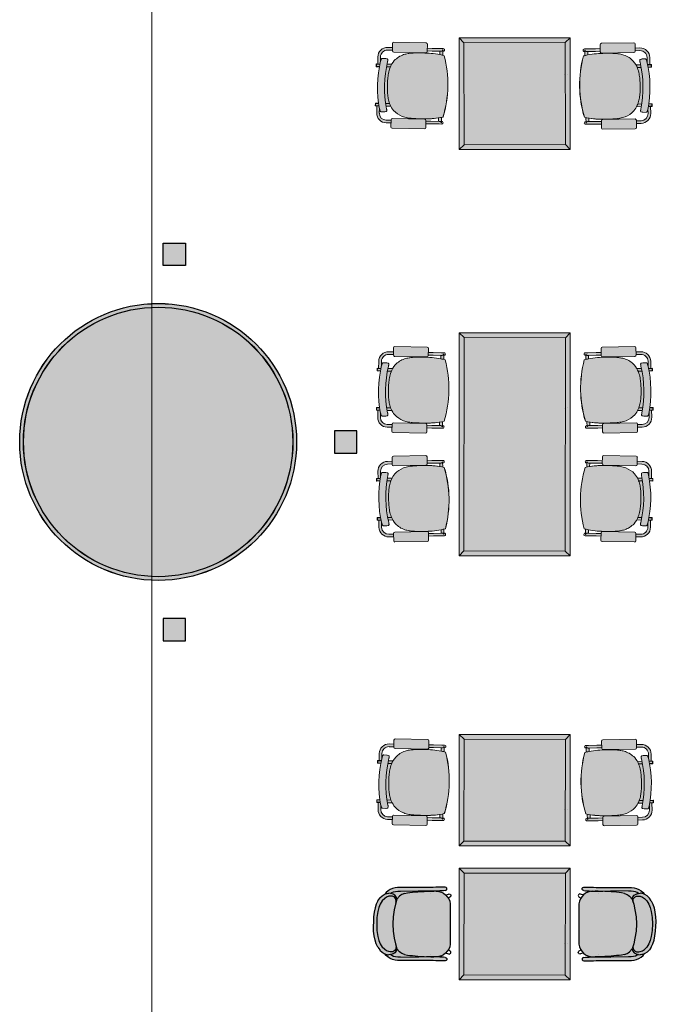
# Model space of a CAD drawing. Header units: millimetres. Extents: x 31882 to 271790, y -35693 to 24917.
# Tile 90 of 256: x 57047 to 61461, y 8266 to 14987. Entities that reach past the tile are written whole.
import ezdxf

# ---------------------------------------------------------------- set-up
doc = ezdxf.new("R2010")
doc.units = ezdxf.units.MM
doc.header["$MEASUREMENT"] = 0
doc.linetypes.add('DASHED', pattern=[19.05, 12.7, -6.35])
doc.linetypes.add('LEVEL-F-OVERALL LAYOUT$0$Overhead', pattern=[4, 2.5, -1.5])
for name, color, linetype, lineweight in [('00 Structural', 2, 'Continuous', 25), ('02 Furniture', 14, 'Continuous', 25), ('02_Elevation 00', 8, 'Continuous', 9), ('02_Elevation 01', 14, 'Continuous', 9), ('Furniture', 14, 'Continuous', 9), ('Grey - 8', 8, 'DASHED', 15), ('Layer 1', 7, 'Continuous', 0), ('LEVEL-F-OVERALL LAYOUT$0$A-FLOR-HRAL', 251, 'Continuous', 13), ('LEVEL-F-OVERALL LAYOUT$0$A-FLOR-OVHD', 251, 'LEVEL-F-OVERALL LAYOUT$0$Overhead', 5)]:
    doc.layers.add(name, color=color, linetype=linetype, lineweight=lineweight)
doc.layers.add('Furniture blocks', color=6, linetype='Continuous')

# ---------------------------------------------------------------- blocks, each defined once
blk = doc.blocks.new('24 x 24 seater')
at = {"layer": 'Layer 1'}
h = blk.add_hatch(color=209, dxfattribs=at)
h.dxf.hatch_style = 1
h.paths.add_polyline_path([(8583.42, 39.76), (8613.4, 39.76), (8613.4, 69.56), (8583.42, 69.56)])
h = blk.add_hatch(color=255, dxfattribs=at)
h.dxf.hatch_style = 1
h.paths.add_polyline_path([(8584.74, 41.02), (8612.13, 41.07), (8612.08, 68.29), (8584.69, 68.24)])
at = {"layer": '02_Elevation 01'}
for p, q in [((8583.42, 69.56), (8584.69, 68.24)), ((8613.4, 69.56), (8612.08, 68.29)), ((8583.42, 39.76), (8584.74, 41.02)), ((8603.63, 40.55), (8603.63, 40.54)), ((8603.64, 41.25), (8603.64, 41.24)), ((8613.4, 39.76), (8612.13, 41.07))]:
    blk.add_line(p, q, dxfattribs=at)
at = {"layer": '02_Elevation 01', "ltscale": 3}
for points in [[(8583.42, 39.76), (8613.4, 39.76), (8613.4, 69.56), (8583.42, 69.56)], [(8584.74, 41.02), (8612.13, 41.07), (8612.08, 68.29), (8584.69, 68.24)]]:
    blk.add_lwpolyline(points, close=True, dxfattribs=at)
blk = doc.blocks.new('asdasdasd')
at = {"layer": 'Furniture blocks', "ltscale": 3, "transparency": 33554687}
h = blk.add_hatch(color=254, dxfattribs=at)
h.dxf.hatch_style = 1
h.paths.add_polyline_path([(-395.72, -1387.3), (-395.76, -1386.82), (-395.72, -1386.38), (-395.7, -1386.21), (-395.51, -1385.76), (-395.94, -1386.09), (-396.43, -1386.63), (-396.79, -1387.21), (-397.04, -1387.84), (-397.2, -1388.5), (-397.29, -1389.2), (-397.33, -1389.93), (-397.36, -1396.93), (-397.36, -1398.72), (-397.37, -1399.44), (-397.37, -1399.86), (-397.38, -1400.07), (-397.44, -1400.67), (-397.45, -1401.17), (-397.45, -1401.96), (-397.35, -1402.24), (-397.11, -1402.41), (-396.82, -1402.41), (-396.58, -1402.24), (-396.49, -1401.95), (-396.43, -1401.52), (-396.43, -1401.4), (-396.42, -1400.92), (-396.39, -1400.58), (-396.37, -1400.05), (-396.37, -1399.86), (-396.36, -1399.45), (-396.36, -1398.89), (-396.36, -1398.84), (-396.36, -1398.74), (-396.36, -1398.72), (-396.36, -1396.93), (-396.39, -1394.77), (-396.37, -1389.96), (-396.34, -1389.28), (-396.26, -1388.67), (-396.13, -1388.13), (-395.94, -1387.65)])
h.paths.add_polyline_path([(-394.37, -1385.72), (-393.72, -1385.08), (-392.85, -1384.54), (-391.93, -1384.15), (-390.84, -1383.86), (-389.27, -1383.61), (-387.52, -1383.57), (-385.76, -1383.61), (-384.19, -1383.86), (-383.1, -1384.15), (-382.18, -1384.54), (-381.31, -1385.08), (-380.66, -1385.72), (-380.32, -1386.24), (-380.08, -1386.83), (-380.02, -1387.21, -0.526709), (-381.64, -1388.76), (-380.83, -1389.01, 0.349179), (-379.31, -1387.37), (-379.31, -1387.3), (-379.27, -1386.82), (-379.31, -1386.38), (-379.34, -1386.21), (-379.52, -1385.76), (-379.53, -1385.72), (-379.6, -1385.6), (-379.94, -1385.01), (-380.51, -1384.44), (-380.57, -1384.38), (-381.27, -1383.88), (-382.2, -1383.44), (-383.16, -1383.12), (-384.32, -1382.87), (-385.59, -1382.72), (-386.81, -1382.67), (-387.52, -1382.68), (-388.22, -1382.67), (-389.44, -1382.72), (-390.71, -1382.87), (-391.87, -1383.12), (-392.83, -1383.44), (-393.76, -1383.88), (-394.46, -1384.38), (-394.52, -1384.44), (-395.09, -1385.01), (-395.43, -1385.6), (-395.5, -1385.72), (-395.51, -1385.76), (-395.7, -1386.21), (-395.72, -1386.38), (-395.76, -1386.82), (-395.72, -1387.3), (-395.94, -1387.65), (-396.13, -1388.13), (-396.26, -1388.67), (-396.34, -1389.28), (-396.37, -1389.96), (-396.39, -1394.77), (-396.36, -1396.93), (-396.36, -1398.74), (-396.34, -1398.13), (-396.12, -1394.63), (-396.03, -1393.2), (-395.97, -1392.52), (-395.88, -1391.84), (-395.69, -1391.05), (-395.42, -1390.37), (-395.25, -1390.1), (-395.01, -1389.73), (-394.2, -1389.01), (-393.39, -1388.76, -0.526709), (-395.01, -1387.21), (-394.95, -1386.83), (-394.71, -1386.24)])
h.paths.add_polyline_path([(-378.61, -1386.63), (-379.09, -1386.09), (-379.52, -1385.76), (-379.34, -1386.21), (-379.31, -1386.38), (-379.27, -1386.82), (-379.31, -1387.3), (-379.1, -1387.65), (-378.9, -1388.13), (-378.77, -1388.67), (-378.7, -1389.28), (-378.66, -1389.96), (-378.64, -1394.77), (-378.67, -1396.93), (-378.67, -1398.72), (-378.67, -1398.74), (-378.67, -1398.84), (-378.67, -1398.89), (-378.67, -1399.45), (-378.66, -1399.86), (-378.66, -1400.05), (-378.64, -1400.58), (-378.61, -1400.92), (-378.6, -1401.4), (-378.6, -1401.52), (-378.54, -1401.95), (-378.45, -1402.24), (-378.21, -1402.41), (-377.92, -1402.41), (-377.68, -1402.24), (-377.58, -1401.96), (-377.58, -1401.17), (-377.6, -1400.67), (-377.65, -1400.07), (-377.66, -1399.86), (-377.66, -1399.44), (-377.67, -1398.72), (-377.67, -1396.93), (-377.7, -1389.93), (-377.74, -1389.2), (-377.83, -1388.5), (-377.99, -1387.84), (-378.24, -1387.21)])
h.paths.add_polyline_path([(-378.77, -1388.67), (-378.9, -1388.13), (-379.1, -1387.65), (-379.31, -1387.3), (-379.31, -1387.37, -0.349179), (-380.83, -1389.01), (-380.02, -1389.73), (-379.78, -1390.1), (-379.61, -1390.37), (-379.34, -1391.05), (-379.15, -1391.84), (-379.06, -1392.52), (-379.01, -1393.2), (-378.91, -1394.63), (-378.69, -1398.13), (-378.67, -1398.74), (-378.67, -1396.93), (-378.64, -1394.77), (-378.66, -1389.96), (-378.7, -1389.28)])
h = blk.add_hatch(color=255, dxfattribs=at)
h.dxf.hatch_style = 1
h.paths.add_polyline_path([(-380.32, -1386.24), (-380.66, -1385.72), (-381.31, -1385.08), (-382.18, -1384.54), (-383.1, -1384.15), (-384.19, -1383.86), (-385.76, -1383.61), (-387.52, -1383.57), (-389.27, -1383.61), (-390.84, -1383.86), (-391.93, -1384.15), (-392.85, -1384.54), (-393.72, -1385.08), (-394.37, -1385.72), (-394.71, -1386.24), (-394.95, -1386.83), (-395.01, -1387.21, 0.526709), (-393.39, -1388.76), (-392.88, -1388.6), (-391.34, -1388.25), (-389.43, -1387.97), (-387.52, -1387.88), (-385.6, -1387.97), (-383.69, -1388.25), (-382.15, -1388.6), (-381.64, -1388.76, 0.526709), (-380.02, -1387.21), (-380.08, -1386.83)])
h = blk.add_hatch(color=255, dxfattribs=at)
h.dxf.hatch_style = 1
h.paths.add_polyline_path([(-379.06, -1392.52), (-379.15, -1391.84), (-379.34, -1391.05), (-379.61, -1390.37), (-379.78, -1390.1), (-380.02, -1389.73), (-380.83, -1389.01), (-382.15, -1388.6), (-383.69, -1388.25), (-385.6, -1387.97), (-387.51, -1387.88), (-387.52, -1387.88), (-389.43, -1387.97), (-391.34, -1388.25), (-392.88, -1388.6), (-394.2, -1389.01), (-395.01, -1389.73), (-395.25, -1390.1), (-395.42, -1390.37), (-395.69, -1391.05), (-395.88, -1391.84), (-395.97, -1392.52), (-396.03, -1393.2), (-396.12, -1394.63), (-396.34, -1398.13), (-396.36, -1398.74), (-396.36, -1399.45), (-396.36, -1399.59, 0.369238), (-392.96, -1403.34), (-382.07, -1403.34, 0.369238), (-378.67, -1399.59), (-378.67, -1399.45), (-378.67, -1398.74), (-378.69, -1398.13), (-378.91, -1394.63), (-379.01, -1393.2)])
at = {"layer": 'Furniture blocks', "color": 14}
for p, q in [((-395.78, -1387.71), (-395.78, -1387.71)), ((-395.01, -1387.24), (-395.01, -1387.21)), ((-387.52, -1387.88), (-387.52, -1387.88)), ((-380.02, -1387.24), (-380.02, -1387.21)), ((-379.25, -1387.71), (-379.25, -1387.71)), ((-395.79, -1398.15), (-395.79, -1398.15)), ((-379.24, -1398.15), (-379.24, -1398.15))]:
    blk.add_line(p, q, dxfattribs=at)
for points in [[(-393.76, -1383.88), (-394.46, -1384.38), (-394.52, -1384.44), (-395.09, -1385.01), (-395.43, -1385.6), (-395.5, -1385.72), (-395.51, -1385.76), (-395.7, -1386.21), (-395.72, -1386.38), (-395.76, -1386.82)], [(-393.76, -1383.88), (-392.83, -1383.44), (-391.87, -1383.12), (-390.71, -1382.87), (-389.44, -1382.72), (-388.22, -1382.67), (-387.52, -1382.68)], [(-391.93, -1384.15), (-390.84, -1383.86), (-389.27, -1383.61), (-387.52, -1383.57), (-385.76, -1383.61), (-384.19, -1383.86), (-383.1, -1384.15), (-382.18, -1384.54), (-381.31, -1385.08)], [(-381.27, -1383.88), (-382.2, -1383.44), (-383.16, -1383.12), (-384.32, -1382.87), (-385.59, -1382.72), (-386.81, -1382.67), (-387.51, -1382.68)], [(-381.27, -1383.88), (-380.57, -1384.38), (-380.51, -1384.44), (-379.94, -1385.01), (-379.6, -1385.6), (-379.53, -1385.72), (-379.52, -1385.76), (-379.34, -1386.21), (-379.31, -1386.38), (-379.27, -1386.82)], [(-396.49, -1401.95), (-396.58, -1402.24), (-396.82, -1402.41), (-397.11, -1402.41), (-397.35, -1402.24), (-397.45, -1401.95), (-397.45, -1401.95), (-397.45, -1401.94), (-397.45, -1401.17), (-397.44, -1400.67), (-397.38, -1400.07), (-397.37, -1399.86), (-397.37, -1399.44), (-397.36, -1398.72), (-397.36, -1396.93), (-397.33, -1389.93), (-397.29, -1389.2), (-397.2, -1388.5), (-397.04, -1387.84), (-396.79, -1387.21), (-396.43, -1386.63), (-395.94, -1386.09), (-395.51, -1385.76)], [(-378.54, -1401.95), (-378.45, -1402.24), (-378.21, -1402.41), (-377.92, -1402.41), (-377.68, -1402.24), (-377.58, -1401.95), (-377.58, -1401.95), (-377.58, -1401.94), (-377.58, -1401.17), (-377.6, -1400.67), (-377.65, -1400.07), (-377.66, -1399.86), (-377.66, -1399.44), (-377.67, -1398.72), (-377.67, -1396.93), (-377.7, -1389.93), (-377.74, -1389.2), (-377.83, -1388.5), (-377.99, -1387.84), (-378.24, -1387.21), (-378.61, -1386.63), (-379.09, -1386.09), (-379.52, -1385.76)], [(-395.72, -1387.3), (-395.94, -1387.65), (-396.13, -1388.13), (-396.26, -1388.67), (-396.34, -1389.28), (-396.37, -1389.96), (-396.39, -1394.77)], [(-394.2, -1389.01), (-392.88, -1388.6), (-391.34, -1388.25), (-389.43, -1387.97), (-387.52, -1387.88), (-387.51, -1387.88), (-385.6, -1387.97), (-383.69, -1388.25), (-382.15, -1388.6), (-380.83, -1389.01)], [(-379.31, -1387.3), (-379.1, -1387.65), (-378.9, -1388.13), (-378.77, -1388.67), (-378.7, -1389.28), (-378.66, -1389.96), (-378.64, -1394.77)], [(-395.69, -1391.05), (-395.88, -1391.84), (-395.97, -1392.52), (-396.03, -1393.2), (-396.12, -1394.63), (-396.34, -1398.13), (-396.36, -1398.83), (-396.36, -1398.85), (-396.36, -1398.96)], [(-379.34, -1391.05), (-379.15, -1391.84), (-379.06, -1392.52), (-379.01, -1393.2), (-378.91, -1394.63), (-378.69, -1398.13), (-378.67, -1398.83), (-378.67, -1398.85), (-378.67, -1398.96)], [(-396.49, -1401.95), (-396.43, -1401.52), (-396.43, -1401.4), (-396.42, -1400.92), (-396.39, -1400.58), (-396.37, -1400.05), (-396.37, -1399.86), (-396.36, -1399.45), (-396.36, -1398.72), (-396.36, -1396.93), (-396.39, -1394.77)], [(-378.54, -1401.95), (-378.6, -1401.52), (-378.6, -1401.4), (-378.61, -1400.92), (-378.64, -1400.58), (-378.66, -1400.05), (-378.66, -1399.86), (-378.67, -1399.45), (-378.67, -1398.72), (-378.67, -1396.93), (-378.64, -1394.77)], [(-395.32, -1402.24), (-395.45, -1402.64), (-395.55, -1402.86), (-395.56, -1402.87), (-395.59, -1403.04), (-395.56, -1403.21), (-395.46, -1403.36), (-395.31, -1403.46), (-395.14, -1403.49), (-394.96, -1403.46), (-394.81, -1403.36), (-394.71, -1403.21), (-394.71, -1403.21), (-394.58, -1402.93)], [(-379.71, -1402.24), (-379.58, -1402.64), (-379.48, -1402.86), (-379.47, -1402.87), (-379.44, -1403.04), (-379.47, -1403.21), (-379.57, -1403.36), (-379.72, -1403.46), (-379.9, -1403.49), (-380.07, -1403.46), (-380.22, -1403.36), (-380.32, -1403.21), (-380.32, -1403.21), (-380.45, -1402.93)]]:
    blk.add_lwpolyline(points, dxfattribs=at)
for points in [[(-393.39, -1388.76, -0.526709), (-395.01, -1387.21), (-394.95, -1386.83), (-394.71, -1386.24), (-394.37, -1385.72), (-393.72, -1385.08), (-392.85, -1384.54), (-391.93, -1384.15)], [(-381.64, -1388.76, 0.526709), (-380.02, -1387.21), (-380.08, -1386.83), (-380.32, -1386.24), (-380.66, -1385.72), (-381.31, -1385.08)], [(-395.69, -1391.05), (-395.42, -1390.37), (-395.25, -1390.1), (-395.01, -1389.73), (-394.2, -1389.01, -0.349179), (-395.72, -1387.37), (-395.72, -1387.3), (-395.76, -1386.82)], [(-379.34, -1391.05), (-379.61, -1390.37), (-379.78, -1390.1), (-380.02, -1389.73), (-380.83, -1389.01, 0.349179), (-379.31, -1387.37), (-379.31, -1387.3), (-379.27, -1386.82)], [(-396.36, -1399.59, 0.369238), (-392.96, -1403.34), (-382.07, -1403.34, 0.369238), (-378.67, -1399.59)]]:
    blk.add_lwpolyline(points, format="xyb", dxfattribs=at)
blk = doc.blocks.new('eryey')
at = {"layer": '02 Furniture', "xscale": -1, "rotation": 270.0000000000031}
blk.add_blockref('24 x 24 seater', (1719335.06, -87332.11), dxfattribs=at)
at = {"layer": 'Furniture blocks', "rotation": 90.0000000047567}
blk.add_blockref('asdasdasd', (1717969.12, -78346.21), dxfattribs=at)
at = {"layer": 'Furniture blocks', "xscale": -1, "rotation": 269.9999999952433}
blk.add_blockref('asdasdasd', (1720810.36, -78346.21), dxfattribs=at)
blk = doc.blocks.new('A$C8e4e445a')
at = {"layer": 'Grey - 8', "linetype": 'Continuous'}
h = blk.add_hatch(color=255, dxfattribs=at)
h.dxf.hatch_style = 1
h.paths.add_polyline_path([(14.26, 9.21, -0.414214), (16.21, 7.95), (16.44, 6.86, -0.005063), (16.65, 6.36), (17.15, 6.47), (16.81, 8.08, 0.414214), (14.13, 9.81), (13.05, 9.58), (13.18, 8.97)])
edge = h.paths.add_edge_path()
edge.add_line((4.14, 7.04), (5.24, 7.28))
edge.add_line((5.24, 7.28), (5.11, 7.88))
edge.add_line((5.11, 7.88), (4.01, 7.65))
edge.add_line((4.01, 7.65), (2.1, 7.24))
edge.add_line((2.1, 7.24), (1.5, 7.11))
edge.add_ellipse((1.57, 6.81), major_axis=(-0.065, 0.302), ratio=0.999507, start_angle=0, end_angle=180)
edge.add_line((1.63, 6.51), (1.72, 6.53))
edge.add_line((1.72, 6.53), (1.65, 6.83))
edge.add_line((1.65, 6.83), (1.7, 6.84))
edge.add_arc((2.01, 6.91), 0.317, 193.0455, 229.9666)
edge.add_ellipse((2, 6.9), major_axis=(-0.065, 0.302), ratio=0.999507, start_angle=127.812, end_angle=180)
edge.add_line((2.07, 6.6), (2.23, 6.64))
edge.add_line((2.23, 6.64), (4.14, 7.04))
edge = h.paths.add_edge_path()
edge.add_line((2.37, 6.67), (2.23, 6.64))
edge.add_line((2.23, 6.64), (2.07, 6.6))
edge.add_ellipse((2, 6.9), major_axis=(-0.065, 0.302), ratio=0.999507, start_angle=127.812, end_angle=180, ccw=False)
edge.add_arc((2.01, 6.91), 0.317, 193.0455, 229.9666, ccw=False)
edge.add_line((1.7, 6.84), (1.65, 6.83))
edge.add_arc((1.96, 6.89), 0.309, 191.2342, 192.0588)
edge.add_line((1.65, 6.82), (1.91, 5.62))
edge.add_arc((8.42, -8.27), 15.33, 112.5635, 115.1051, ccw=False)
edge.add_line((2.53, 5.89), (2.37, 6.67))
h = blk.add_hatch(color=255, dxfattribs=at)
h.dxf.hatch_style = 1
h.paths.add_polyline_path([(4.57, -8.5, 0.017446), (5.59, -8.51, 0.029294), (7.67, -8.32, 0.016595), (9.54, -7.98, 0.004864), (10.59, -7.74, 0.007199), (11.39, -7.54, 0.012078), (12.08, -7.34, 0.022183), (12.87, -7.05, 0.0396), (13.81, -6.57, 0.127383), (15.61, -4.72, 0.084429), (16.17, -3.07), (17.05, -2.89, 0.082269), (15.28, 5.43), (14.39, 5.25, 0.012075), (14.2, 5.51, 0.080463), (13.11, 6.6, 0.119714), (10.82, 7.48, 0.044888), (9.57, 7.52, 0.024281), (8.45, 7.41, 0.010103), (7.41, 7.23, 0.005653), (6.34, 7.01, 0.010314), (5.11, 6.73, 0.000413), (5.08, 6.72, 0.003973), (4.64, 6.6, 0.001388), (4.53, 6.57, 0.012418), (3.54, 6.26, 0.034746), (1.59, 5.46, 0.068473), (2.12, -1.73, 0.06847)])
edge = h.paths.add_edge_path()
edge.add_ellipse((9.26, -10.13), major_axis=(0.16, 0.247), ratio=0.992436, start_angle=135.2175, end_angle=224.7825)
edge.add_line((9.32, -10.42), (16.68, -8.84))
edge.add_ellipse((16.62, -8.56), major_axis=(0.247, -0.16), ratio=0.992436, start_angle=-44.7825, end_angle=44.7825)
edge.add_line((16.91, -8.5), (16.56, -6.85))
edge.add_ellipse((16.27, -6.91), major_axis=(0.16, 0.247), ratio=0.992436, start_angle=-44.7825, end_angle=44.7825)
edge.add_line((16.21, -6.62), (8.84, -8.2))
edge.add_ellipse((8.91, -8.48), major_axis=(0.247, -0.16), ratio=0.992436, start_angle=135.2175, end_angle=224.7825)
edge.add_line((8.62, -8.54), (8.97, -10.19))
h.paths.add_polyline_path([(17.08, -4.11, 0.00295), (17.08, -4.23, 0.003672), (17.08, -4.33, 0.005417), (17.08, -4.4, 0.010104), (17.09, -4.47, 0.012558), (17.09, -4.51, 0.030037), (17.1, -4.56, 0.06285), (17.13, -4.62, 0.25677), (17.3, -4.73), (17.64, -4.74, 0.063281), (17.7, -4.74), (18.43, -4.58, 0.06795), (18.49, -4.56, 0.104385), (18.57, -4.49, 0.059613), (18.62, -4.42, 0.034679), (18.64, -4.34, 0.021016), (18.66, -4.26, 0.020694), (18.68, -4.13, 0.026288), (18.69, -3.92, 0.106209), (16.35, 7.07, 0.027911), (16.24, 7.27, 0.019034), (16.18, 7.36, 0.01967), (16.14, 7.42, 0.021188), (16.1, 7.46, 0.041274), (16.04, 7.51, 0.065891), (15.97, 7.55, 0.143639), (15.84, 7.56), (15.11, 7.4, 0.062962), (15.05, 7.38), (14.75, 7.23, 0.277506), (14.63, 7.05, 0.055383), (14.64, 6.98, 0.022248), (14.65, 6.93, 0.011237), (14.67, 6.88, 0.007592), (14.69, 6.82, 0.005316), (14.73, 6.72, 0.004066), (14.8, 6.57, -0.106077)])
edge = h.paths.add_edge_path()
edge.add_ellipse((5.56, 7.21), major_axis=(-0.16, -0.247), ratio=0.992436, start_angle=-44.7825, end_angle=44.7825)
edge.add_line((5.61, 6.92), (12.98, 8.49))
edge.add_ellipse((12.92, 8.78), major_axis=(-0.247, 0.16), ratio=0.992436, start_angle=135.2175, end_angle=224.7825)
edge.add_line((13.2, 8.84), (12.85, 10.49))
edge.add_ellipse((12.57, 10.43), major_axis=(-0.16, -0.247), ratio=0.992436, start_angle=135.2175, end_angle=224.7825)
edge.add_line((12.51, 10.71), (5.14, 9.14))
edge.add_ellipse((5.2, 8.85), major_axis=(-0.247, 0.16), ratio=0.992436, start_angle=-44.7825, end_angle=44.7825)
edge.add_line((4.92, 8.8), (5.27, 7.14))
h = blk.add_hatch(color=255, dxfattribs=at)
h.dxf.hatch_style = 1
h.paths.add_polyline_path([(17.46, 6.49), (16.67, 6.32, -0.0051), (16.87, 5.82), (17.57, 5.97)], flags=16)
h.paths.add_polyline_path([(15.28, 5.43, 0.006033), (15.04, 6.02), (13.98, 5.79, -0.018312), (14.2, 5.51, -0.012075), (14.39, 5.25)])
h.paths.add_polyline_path([(16.87, 5.82, -0.000383), (16.89, 5.78), (17.59, 5.93, 0.414214), (17.62, 5.98), (17.51, 6.5, 0.414214), (17.46, 6.53), (16.65, 6.36, -0.000384), (16.67, 6.32), (17.46, 6.49), (17.47, 6.49), (17.58, 5.97)])
h = blk.add_hatch(color=255, dxfattribs=at)
h.dxf.hatch_style = 1
h.paths.add_polyline_path([(17.67, -6.74), (16.58, -6.97), (16.71, -7.58), (17.8, -7.35, 0.414214), (19.53, -4.67), (19.19, -3.06), (18.68, -3.17, -0.004928), (18.69, -3.7), (18.93, -4.8, -0.414214)])
edge = h.paths.add_edge_path()
edge.add_ellipse((5.54, -9.65), major_axis=(0.065, -0.302), ratio=0.999507, start_angle=180, end_angle=232.188)
edge.add_arc((5.55, -9.65), 0.317, 154.1198, 191.1034)
edge.add_line((5.24, -9.71), (5.19, -9.72))
edge.add_line((5.19, -9.72), (5.12, -9.42))
edge.add_line((5.12, -9.42), (5.04, -9.44))
edge.add_ellipse((5.11, -9.74), major_axis=(-0.065, 0.302), ratio=0.999507, start_angle=0, end_angle=180)
edge.add_line((5.17, -10.04), (5.77, -9.92))
edge.add_line((5.77, -9.92), (7.67, -9.51))
edge.add_line((7.67, -9.51), (8.78, -9.27))
edge.add_line((8.78, -9.27), (8.65, -8.67))
edge.add_line((8.65, -8.67), (7.54, -8.91))
edge.add_line((7.54, -8.91), (5.64, -9.31))
edge.add_line((5.64, -9.31), (5.48, -9.35))
edge = h.paths.add_edge_path()
edge.add_arc((5.51, -9.65), 0.326, 192.0798, 192.8626)
edge.add_line((5.19, -9.72), (5.24, -9.71))
edge.add_arc((5.55, -9.65), 0.317, 154.1198, 191.1034, ccw=False)
edge.add_ellipse((5.54, -9.65), major_axis=(0.065, -0.302), ratio=0.999507, start_angle=180, end_angle=232.188, ccw=False)
edge.add_line((5.48, -9.35), (5.64, -9.31))
edge.add_line((5.64, -9.31), (5.78, -9.28))
edge.add_line((5.78, -9.28), (5.61, -8.51))
edge.add_arc((5.2, 6.11), 14.62, 268.9326, 271.599, ccw=False)
edge.add_line((4.93, -8.51), (5.19, -9.72))
h = blk.add_hatch(color=255, dxfattribs=at)
h.dxf.hatch_style = 1
h.paths.add_polyline_path([(19.48, -2.96), (19.36, -2.43), (18.66, -2.58, -0.005101), (18.68, -3.13)])
h.paths.add_polyline_path([(17.05, -2.89), (16.17, -3.07, -0.032893), (16.02, -3.74), (17.07, -3.51, 0.006033)])
h = blk.add_hatch(color=255, dxfattribs=at)
h.dxf.hatch_style = 1
h.paths.add_polyline_path([(18.68, -3.13, -0.000384), (18.68, -3.17), (19.49, -3, 0.414214), (19.53, -2.95), (19.41, -2.42, 0.414214), (19.36, -2.39), (18.66, -2.54, -0.000383), (18.66, -2.58), (19.36, -2.43), (19.37, -2.43), (19.49, -2.96)])
at = {"layer": 'Furniture'}
for p, q in [((12.51, 10.71), (5.14, 9.14)), ((13.2, 8.84), (12.85, 10.49)), ((14.13, 9.81), (13.05, 9.58)), ((14.26, 9.21), (13.18, 8.97)), ((2.1, 7.24), (1.5, 7.11)), ((2.1, 7.24), (4.01, 7.65)), ((2.23, 6.64), (4.14, 7.04)), ((5.11, 7.88), (4.01, 7.65)), ((5.24, 7.28), (4.14, 7.04)), ((4.92, 8.8), (5.27, 7.14)), ((5.61, 6.92), (12.98, 8.49)), ((14.75, 7.23), (15.05, 7.38)), ((15.84, 7.56), (15.11, 7.4)), ((16.44, 6.86), (16.21, 7.95)), ((17.15, 6.47), (16.81, 8.08)), ((1.72, 6.53), (1.63, 6.51)), ((1.7, 6.84), (1.65, 6.83)), ((1.91, 5.62), (1.65, 6.82)), ((2.23, 6.64), (2.07, 6.6)), ((2.53, 5.89), (2.37, 6.67)), ((13.98, 5.79), (15.04, 6.02)), ((15.28, 5.43), (14.39, 5.25)), ((17.46, 6.53), (16.65, 6.36)), ((17.46, 6.49), (16.67, 6.32)), ((17.57, 5.97), (16.87, 5.82)), ((16.87, 5.82), (17.58, 5.97)), ((16.89, 5.78), (17.59, 5.93)), ((17.57, 5.97), (17.46, 6.49)), ((17.47, 6.49), (17.46, 6.49)), ((17.58, 5.97), (17.47, 6.49)), ((17.62, 5.98), (17.51, 6.5)), ((2.12, -1.73), (2.1, -1.73)), ((2.12, -1.73), (2.1, -1.73)), ((2.12, -1.73), (2.12, -1.73)), ((2.12, -1.73), (2.12, -1.73)), ((17.07, -3.51), (16.02, -3.74)), ((16.16, -3.08), (17.05, -2.89)), ((17.7, -4.74), (18.43, -4.58)), ((19.36, -2.39), (18.66, -2.54)), ((19.36, -2.43), (18.66, -2.58)), ((19.48, -2.96), (18.68, -3.13)), ((18.68, -3.13), (19.49, -2.96)), ((18.68, -3.17), (19.49, -3)), ((18.69, -3.7), (18.93, -4.8)), ((19.19, -3.06), (19.53, -4.67)), ((19.48, -2.96), (19.36, -2.43)), ((19.37, -2.43), (19.36, -2.43)), ((19.49, -2.96), (19.37, -2.43)), ((19.53, -2.95), (19.41, -2.42)), ((16.21, -6.62), (8.84, -8.2)), ((16.91, -8.5), (16.56, -6.85)), ((17.67, -6.74), (16.58, -6.97)), ((17.64, -4.74), (17.3, -4.73)), ((5.19, -9.72), (4.93, -8.51)), ((5.78, -9.28), (5.61, -8.51)), ((5.64, -9.31), (7.54, -8.91)), ((8.65, -8.67), (7.54, -8.91)), ((8.62, -8.54), (8.97, -10.19)), ((9.32, -10.42), (16.68, -8.84)), ((17.8, -7.35), (16.71, -7.58)), ((5.12, -9.42), (5.04, -9.44)), ((5.77, -9.92), (5.17, -10.04)), ((5.19, -9.72), (5.24, -9.71)), ((5.64, -9.31), (5.48, -9.35)), ((5.77, -9.92), (7.67, -9.51)), ((8.78, -9.27), (7.67, -9.51))]:
    blk.add_line(p, q, dxfattribs=at)
for points in [[(1.57, 5.45, -0.037417), (3.7, 6.32, -0.010908), (4.53, 6.57, -0.01045), (5.59, 6.85, -0.00839), (6.72, 7.09, -0.002115), (7.12, 7.17)], [(1.59, 5.46, -0.034746), (3.54, 6.26, -0.019543), (5.11, 6.73, -0.010314), (6.34, 7.01, -0.005715), (7.42, 7.23)], [(1.59, 5.46, -0.035107), (3.55, 6.27, -0.014267), (4.64, 6.6, -0.01493), (6.3, 7.01)], [(7.42, 7.23, -0.009988), (8.45, 7.41, -0.0241), (9.56, 7.52, -0.045191), (10.82, 7.48, -0.119714), (13.11, 6.6, -0.080463), (14.2, 5.51, -0.046498), (14.85, 4.44, -0.028639), (15.27, 3.41, -0.022988), (15.66, 2.12, -0.010481), (15.87, 1.21)], [(14.8, 6.57, -0.004233), (14.73, 6.72, -0.00481), (14.7, 6.81, -0.008671), (14.67, 6.88, -0.011237), (14.65, 6.93, -0.022248), (14.64, 6.98, -0.039049), (14.63, 7.03, -0.300994), (14.75, 7.23)], [(15.05, 7.38), (15.05, 7.38, -0.062769), (15.11, 7.4)], [(15.84, 7.56, -0.143467), (15.97, 7.55, -0.07219), (16.05, 7.51, -0.039766), (16.1, 7.46, -0.022115), (16.14, 7.41, -0.017208), (16.18, 7.36, -0.021304), (16.25, 7.25, -0.027023), (16.35, 7.06)], [(16.35, 7.06), (16.35, 7.06, -0.106115), (18.69, -3.92)], [(2.1, -1.73), (2.1, -1.73, -0.068515), (1.57, 5.45)], [(2.12, -1.73), (2.12, -1.73, -0.068473), (1.59, 5.46)], [(2.12, -1.73), (2.12, -1.73, -0.068473), (1.59, 5.46)], [(1.65, 6.83), (1.65, 6.83, 0.003597), (1.65, 6.82)], [(1.8, 6.67), (1.8, 6.67, -0.162507), (1.7, 6.84)], [(17.08, -4.1), (17.08, -4.1, 0.105972), (14.8, 6.57)], [(15.87, 1.21, -0.017649), (16.13, -0.26, -0.024735), (16.25, -1.51, -0.04293), (16.19, -2.9, -0.092853), (15.61, -4.72, -0.127383), (13.81, -6.57, -0.0396), (12.87, -7.05, -0.022183), (12.08, -7.34, -0.012078), (11.39, -7.54, -0.006956), (10.62, -7.73)], [(4.56, -8.5), (4.56, -8.5, -0.068515), (2.1, -1.73)], [(4.57, -8.5), (4.57, -8.5, -0.068474), (2.12, -1.73)], [(17.3, -4.73, -0.260013), (17.13, -4.62, -0.07066), (17.1, -4.55, -0.024429), (17.09, -4.51, -0.014445), (17.09, -4.46, -0.009002), (17.08, -4.4, -0.006112), (17.08, -4.31, -0.003772), (17.08, -4.21, -0.002709), (17.08, -4.1)], [(18.69, -3.92, -0.026771), (18.68, -4.13, -0.020694), (18.66, -4.26, -0.016461), (18.65, -4.32, -0.042359), (18.62, -4.42, -0.059613), (18.57, -4.49, -0.104385), (18.49, -4.56, -0.06795), (18.43, -4.58)], [(17.7, -4.74), (17.7, -4.74, -0.062723), (17.64, -4.74)], [(10.62, -7.73, -0.004989), (9.54, -7.98, -0.016595), (7.67, -8.32, -0.029294), (5.59, -8.51, -0.017446), (4.57, -8.5)], [(5.19, -9.72), (5.19, -9.72, 0.003416), (5.19, -9.72)], [(5.24, -9.71), (5.24, -9.71, -0.162787), (5.26, -9.52)]]:
    blk.add_lwpolyline(points, format="xyb", dxfattribs=at)
for centre, radius, start, end in [((14.6, 7.6), 2.26, 12.0588, 102.0588), ((14.6, 7.6), 1.64, 12.0588, 102.0588), ((17.47, 6.49), 0.0412, 12.0588, 102.0588), ((17.58, 5.97), 0.0412, 282.0588, 12.0588), ((19.37, -2.43), 0.0412, 12.0588, 102.0588), ((19.49, -2.96), 0.0412, 282.0588, 12.0588), ((17.33, -5.14), 1.64, 282.0588, 12.0588), ((17.33, -5.14), 2.26, 282.0588, 12.0588)]:
    blk.add_arc(centre, radius, start, end, dxfattribs=at)
for centre, major_axis, ratio, start_param, end_param in [((12.57, 10.43), (-0.16, -0.247), 0.992436, 2.359991, 3.923195), ((1.57, 6.81), (-0.065, 0.302), 0.999507, 0, 3.141593), ((5.2, 8.85), (-0.247, 0.16), 0.992436, -0.781602, 0.781602), ((5.56, 7.21), (-0.16, -0.247), 0.992436, -0.781602, 0.781602), ((12.92, 8.78), (-0.247, 0.16), 0.992436, 2.359991, 3.923195), ((2, 6.9), (-0.065, 0.302), 0.999507, 2.230741, 3.141593), ((16.27, -6.91), (0.16, 0.247), 0.992436, -0.781602, 0.781602), ((8.91, -8.48), (0.247, -0.16), 0.992436, 2.359991, 3.923195), ((16.62, -8.56), (0.247, -0.16), 0.992436, -0.781602, 0.781602), ((5.11, -9.74), (-0.065, 0.302), 0.999507, 0, 3.141593), ((5.54, -9.65), (0.065, -0.302), 0.999507, 3.141593, 4.052444), ((9.26, -10.13), (0.16, 0.247), 0.992436, 2.359991, 3.923195)]:
    blk.add_ellipse(centre, major_axis=major_axis, ratio=ratio, start_param=start_param, end_param=end_param, dxfattribs=at)
blk = doc.blocks.new('steel cols')
at = {"layer": '00 Structural', "ltscale": 0.25}
h = blk.add_hatch(color=10, dxfattribs=at)
h.dxf.hatch_style = 1
h.paths.add_polyline_path([(1723381.98, -77443.61), (1723381.98, -77449.61), (1723387.98, -77449.61), (1723387.98, -77443.61)])
blk.add_lwpolyline([(1723381.98, -77443.61), (1723387.98, -77443.61), (1723387.98, -77449.61), (1723381.98, -77449.61)], close=True, dxfattribs=at)
blk = doc.blocks.new('cut elements')
at = {"ltscale": 0.25}
h = blk.add_hatch(color=253, dxfattribs=at)
h.dxf.hatch_style = 1
h.paths.add_polyline_path([(0, 51.21), (-63.09, 51.21), (-63.09, 0), (0, 0)])
h.paths.add_polyline_path([(-7.89, 43.32), (-7.89, 7.89), (-55.2, 7.89), (-55.2, 43.32)], flags=16)
h.paths.add_polyline_path([(255.79, 43.54, 1), (328.2, 43.54, 1)])
h = blk.add_hatch(color=207, dxfattribs=at)
h.dxf.hatch_style = 1
h.paths.add_polyline_path([(329.2, 43.54, 1), (254.79, 43.54, 1)])
h.paths.add_polyline_path([(255.79, 43.54, -1), (328.2, 43.54, -1)], flags=16)
at = {"layer": '00 Structural', "ltscale": 0.25}
for radius in [37.21, 36.21]:
    blk.add_circle((292, 43.54), radius, dxfattribs=at)
blk = doc.blocks.new('r4ttwt')
at = {"layer": '00 Structural', "rotation": 90}
blk.add_blockref('cut elements', (1718777.03, -79160.95), dxfattribs=at)

msp = doc.modelspace()

# ---------------------------------------------------------------- hatches: boundary and pattern name
at = {"layer": 'Furniture'}
h = msp.add_hatch(color=209, dxfattribs=at)
h.dxf.hatch_style = 1
h.paths.add_polyline_path([(60804.4, 12850.2), (60804.4, 11327.5), (60047.4, 11327.5), (60047.4, 12850.2)])
h = msp.add_hatch(color=255, dxfattribs=at)
h.dxf.hatch_style = 1
h.paths.add_polyline_path([(60772.3, 12816.7), (60770.9, 11359.6), (60079.5, 11360.9), (60080.9, 12818.1)])

# ---------------------------------------------------------------- linework, layer by layer
at = {"layer": '02_Elevation 00', "ltscale": 0.25}
msp.add_line((57949.8, 19599.1), (57949.8, 4688.2), dxfattribs=at)
at = {"layer": 'Furniture'}
for p, q in [((60047.4, 12850.2), (60080.9, 12818.1)), ((60804.4, 12850.2), (60772.3, 12816.7)), ((60766.4, 12336.6), (60766.7, 12336.6)), ((60784.2, 12337), (60784.6, 12337)), ((60047.4, 11327.5), (60079.5, 11360.9)), ((60804.4, 11327.5), (60770.9, 11359.6))]:
    msp.add_line(p, q, dxfattribs=at)
at = {"layer": 'Furniture', "ltscale": 3}
for points in [[(60804.4, 12850.2), (60804.4, 11327.5), (60047.4, 11327.5), (60047.4, 12850.2)], [(60772.3, 12816.7), (60770.9, 11359.6), (60079.5, 11360.9), (60080.9, 12818.1)]]:
    msp.add_lwpolyline(points, close=True, dxfattribs=at)
at = {"layer": 'LEVEL-F-OVERALL LAYOUT$0$A-FLOR-HRAL'}
msp.add_circle((57992.1, 12104.9), 919, dxfattribs=at)
at = {"layer": 'LEVEL-F-OVERALL LAYOUT$0$A-FLOR-OVHD'}
msp.add_line((57391, 12797.6), (57391, 12801), dxfattribs=at)

# ---------------------------------------------------------------- block references
at = {"xscale": 25.4, "yscale": 25.4, "zscale": 25.4}
msp.add_blockref('r4ttwt', (-43597838.4, 2015376.2), dxfattribs=at)
at = {"layer": '00 Structural', "yscale": 25.4, "zscale": 25.4}
for name, p, xscale, rotation in [('cut elements', (59098.1, 4688.2), 25.4, 90), ('cut elements', (59098.1, 4688.2), 25.4, 90), ('steel cols', (2026417.3, -43761873.5), -25.4, 270), ('steel cols', (-43715876.1, -1956320.3), -25.4, 180)]:
    msp.add_blockref(name, p, dxfattribs=dict(at, xscale=xscale, rotation=rotation))
at = {"layer": '00 Structural', "xscale": 25.4, "yscale": 25.4, "zscale": 25.4}
msp.add_blockref('steel cols', (-43715876.1, 1980530), dxfattribs=at)
at = {"layer": 'Furniture', "color": 1, "ltscale": 0.2, "zscale": 29.35254408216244}
for p, xscale, yscale, rotation in [((60018.7, 14468), 29.35254408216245, 29.35254408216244, 166.7485022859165), ((60820.8, 14466.4), -29.35254408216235, 29.35254408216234, 193.0261418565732), ((60025.7, 12391.8), 29.35254408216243, 29.35254408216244, 166.8676769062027), ((60827.5, 12391.8), -29.35254408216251, 29.35254408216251, 193.1323230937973), ((60027, 11785.9), -29.35254408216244, 29.35254408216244, 13.13232309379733), ((60826.2, 11785.9), 29.35254408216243, 29.35254408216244, 346.8676769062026), ((60028.1, 9713.4), 29.35254408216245, 29.35254408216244, 166.7485022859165), ((60830.2, 9711.8), -29.35254408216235, 29.35254408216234, 193.0261418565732)]:
    msp.add_blockref('A$C8e4e445a', p, dxfattribs=dict(at, xscale=xscale, yscale=yscale, rotation=rotation))
at = {"layer": 'Furniture'}
for name, p, xscale, yscale, zscale, rotation in [('24 x 24 seater', (61814.2, -203917.5), 25.40000000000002, 25.40000000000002, 25.40000000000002, 90), ('24 x 24 seater', (61814.2, 228127.3), -25.40000000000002, 25.40000000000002, 25.4, 89.99999999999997), ('eryey', (43732924.6, -1991022.2), 25.4, 25.4, 25.4, 180)]:
    msp.add_blockref(name, p, dxfattribs=dict(at, xscale=xscale, yscale=yscale, zscale=zscale, rotation=rotation))

doc.saveas('drawing.dxf')
